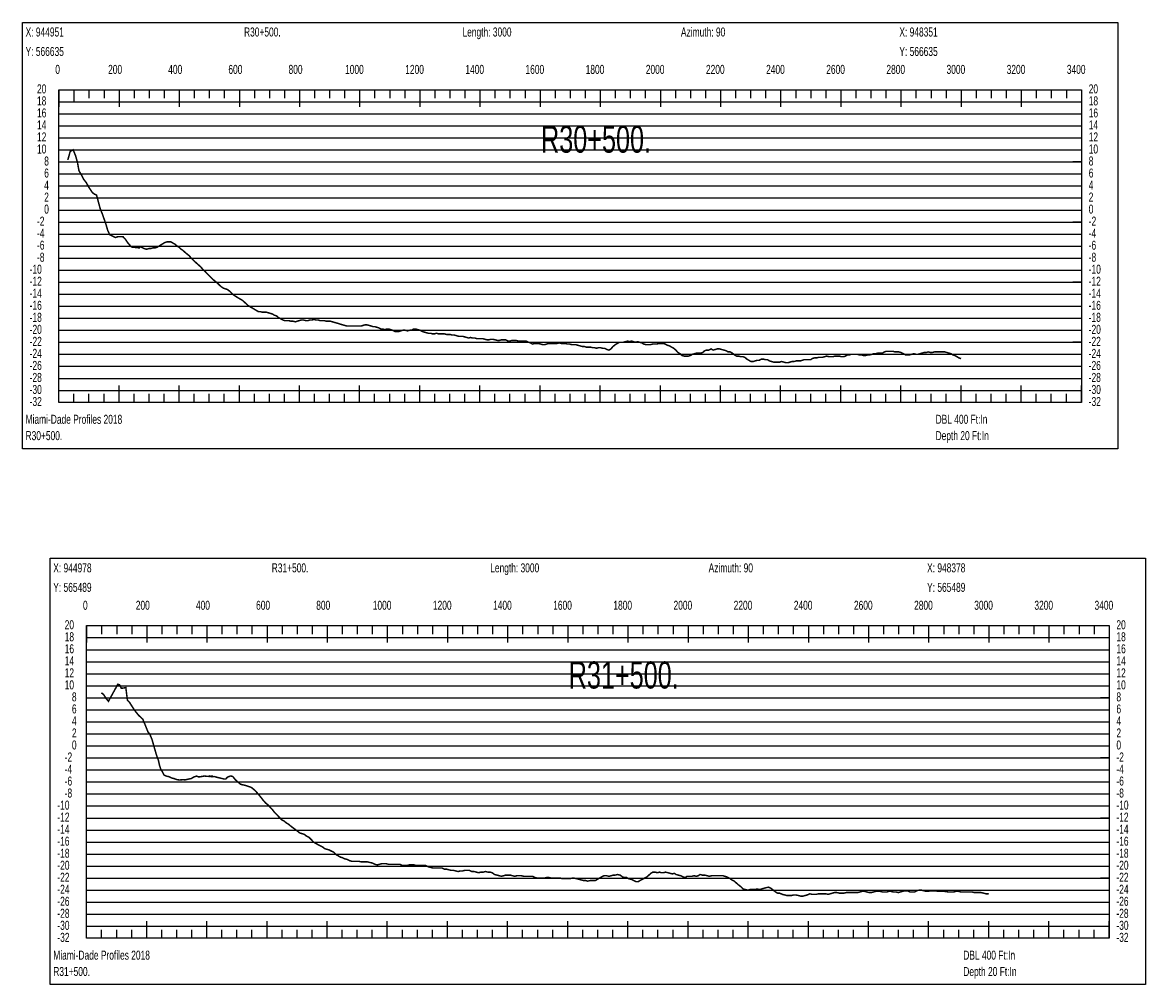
# Model space of a CAD drawing. Header units: inches. Extents: x 471865 to 538526, y 1054316 to 1102451.
# Tile 67 of 114: x 486997 to 490731, y 1099200 to 1102401. Entities that reach past the tile are written whole.
import ezdxf

# ---------------------------------------------------------------- set-up
doc = ezdxf.new("R2010")
doc.units = ezdxf.units.IN
doc.header["$MEASUREMENT"] = 0
for name, color, linetype in [('LABELS', 7, 'Continuous'), ('X_Gr1', 7, 'Continuous'), ('XSECTION', 7, 'Continuous')]:
    doc.layers.add(name, color=color, linetype=linetype)
doc.styles.get("Standard").update_dxf_attribs({"font": 'arial.ttf'})

msp = doc.modelspace()

# ---------------------------------------------------------------- linework, layer by layer
at = {"layer": 'X_Gr1', "color": 6, "linetype": 'Continuous', "lineweight": 18, "true_color": 0xff00ff, "transparency": 33554687, "const_width": 5}
for points in [[(487147.5, 1101943.5), (487147.5, 1101943.5), (487155.6, 1101972.2), (487165.3, 1101977.3), (487173, 1101958.7), (487179.6, 1101935.6), (487184.7, 1101907.3), (487191.3, 1101896.3), (487200.6, 1101878.8), (487209.8, 1101866.9), (487216.3, 1101854.4), (487228.8, 1101835.7), (487235, 1101830.3), (487243.1, 1101826.6), (487248.8, 1101805.3), (487255.5, 1101780.6), (487261.6, 1101765.9), (487273.3, 1101732.8), (487280.4, 1101709), (487286.7, 1101695.2), (487296.2, 1101690.4), (487305.4, 1101685.6), (487313.9, 1101688.1), (487321.4, 1101688.3), (487331.3, 1101688), (487339.1, 1101679.6), (487347.1, 1101667.8), (487353, 1101660.7), (487359.5, 1101653.9), (487366.2, 1101653.2), (487372.5, 1101652.4), (487378.8, 1101651.7), (487384.8, 1101650.9), (487385.4, 1101655), (487393.2, 1101653), (487400.5, 1101649), (487406.5, 1101647), (487411.8, 1101647), (487417.5, 1101649), (487423.7, 1101649), (487430.5, 1101651), (487437.5, 1101651), (487444.3, 1101653), (487450.8, 1101657), (487457.2, 1101661), (487463.8, 1101665), (487470.4, 1101669), (487477, 1101671), (487483.7, 1101671), (487490.4, 1101671), (487497.3, 1101667), (487504.3, 1101663), (487511.1, 1101657), (487517.6, 1101653), (487523.6, 1101647), (487529.9, 1101643), (487536.5, 1101637), (487543.6, 1101631), (487551.1, 1101625), (487557.9, 1101617), (487564.1, 1101611), (487570.3, 1101605), (487576.8, 1101599), (487583.7, 1101593), (487590.2, 1101587), (487596.9, 1101579), (487603.8, 1101573), (487610.9, 1101565), (487617.4, 1101559), (487623.2, 1101553), (487629.1, 1101547), (487636.2, 1101541), (487644, 1101535), (487651.9, 1101527), (487658.8, 1101521), (487664.8, 1101517), (487670.8, 1101515), (487677.7, 1101513), (487685.5, 1101507), (487693.4, 1101499), (487700.6, 1101493), (487707.1, 1101489), (487713.5, 1101485), (487720.4, 1101481), (487727.4, 1101477), (487734.3, 1101471), (487741, 1101465), (487747.4, 1101459), (487754.1, 1101455), (487760.9, 1101451), (487767.7, 1101447), (487774.4, 1101443), (487781.1, 1101439), (487787.8, 1101439), (487794.3, 1101437), (487800.8, 1101437), (487807.6, 1101437), (487814.6, 1101435), (487821.6, 1101433), (487828, 1101431), (487834.4, 1101427), (487841.2, 1101425), (487848.4, 1101419), (487855.8, 1101415), (487862.8, 1101411), (487869, 1101409), (487875.1, 1101409), (487881.9, 1101409), (487889.6, 1101407), (487897.3, 1101407), (487904.1, 1101405), (487910.4, 1101407), (487916.8, 1101409), (487923.9, 1101411), (487931.5, 1101411), (487938.9, 1101409), (487945.8, 1101409), (487952.1, 1101411), (487958.7, 1101411), (487965.7, 1101413), (487972.9, 1101411), (487979.9, 1101411), (487986.6, 1101409), (487993.5, 1101409), (488000.5, 1101409), (488007.5, 1101407), (488014.3, 1101407), (488020.8, 1101407), (488027.7, 1101405), (488034.7, 1101403), (488041.6, 1101401), (488048.3, 1101399), (488054.7, 1101397), (488061.5, 1101395), (488068.6, 1101393), (488075.8, 1101391), (488082.6, 1101391), (488088.8, 1101391), (488095.2, 1101391), (488102, 1101391), (488109.2, 1101391), (488116.5, 1101391), (488123, 1101391), (488129.2, 1101393), (488135.4, 1101395), (488142.2, 1101395), (488149.5, 1101393), (488156.3, 1101391), (488162.4, 1101389), (488168.3, 1101389), (488174.7, 1101387), (488181.7, 1101385), (488188.6, 1101381), (488195.2, 1101381), (488201.7, 1101379), (488208.4, 1101381), (488214.8, 1101381), (488221, 1101379), (488227.8, 1101377), (488235.2, 1101373), (488242.6, 1101373), (488249.2, 1101373), (488255.2, 1101375), (488261.8, 1101377), (488269.5, 1101377), (488277.5, 1101375), (488284.7, 1101377), (488291, 1101377), (488297.2, 1101381), (488304.2, 1101381), (488311.8, 1101379), (488319.1, 1101377), (488325.8, 1101373), (488332.4, 1101371), (488339.2, 1101369), (488346.2, 1101367), (488353.4, 1101367), (488360.3, 1101365), (488367, 1101365), (488373.5, 1101367), (488379.7, 1101365), (488386.1, 1101365), (488393, 1101365), (488400, 1101365), (488406.6, 1101363), (488412.6, 1101363), (488418.6, 1101363), (488425.4, 1101361), (488432.9, 1101361), (488440.2, 1101359), (488446.5, 1101357), (488452.6, 1101357), (488459.6, 1101357), (488467.2, 1101355), (488474.3, 1101353), (488480.3, 1101351), (488486.5, 1101353), (488493.7, 1101351), (488501.2, 1101351), (488507.9, 1101349), (488513.7, 1101349), (488519.9, 1101349), (488527.3, 1101349), (488535.1, 1101347), (488542, 1101345), (488547.7, 1101345), (488553.9, 1101347), (488561.4, 1101347), (488569.4, 1101345), (488576.4, 1101343), (488582.2, 1101343), (488588.4, 1101345), (488595.8, 1101345), (488603.7, 1101345), (488611.1, 1101341), (488617.4, 1101341), (488623.5, 1101343), (488630.4, 1101343), (488638.1, 1101343), (488645.6, 1101341), (488652.4, 1101341), (488658.4, 1101341), (488664.7, 1101341), (488671.9, 1101341), (488679.4, 1101337), (488686.4, 1101335), (488692.8, 1101331), (488699, 1101333), (488705.4, 1101333), (488712.6, 1101333), (488720.1, 1101331), (488726.9, 1101329), (488733, 1101329), (488739.4, 1101331), (488746.6, 1101333), (488753.9, 1101333), (488760.9, 1101333), (488767.5, 1101333), (488774.2, 1101333), (488781.3, 1101335), (488788.3, 1101333), (488795.1, 1101333), (488801.9, 1101333), (488809, 1101331), (488816.2, 1101331), (488823.2, 1101329), (488829.8, 1101329), (488836.5, 1101329), (488843.6, 1101327), (488851, 1101325), (488858, 1101323), (488864.8, 1101323), (488871.4, 1101321), (488878.5, 1101321), (488885.5, 1101321), (488892.4, 1101319), (488899.1, 1101319), (488905.8, 1101317), (488912.4, 1101319), (488919.1, 1101319), (488925.8, 1101317), (488933, 1101317), (488940.2, 1101313), (488947, 1101311), (488953.6, 1101315), (488960.5, 1101323), (488967.8, 1101329), (488975, 1101333), (488981.7, 1101337), (488988.1, 1101337), (488994.7, 1101337), (489001.8, 1101339), (489008.9, 1101341), (489015.5, 1101339), (489021.9, 1101341), (489028.4, 1101339), (489035.5, 1101337), (489042.6, 1101339), (489049.4, 1101337), (489056, 1101335), (489062.8, 1101331), (489070, 1101329), (489077.4, 1101329), (489084.9, 1101329), (489092, 1101331), (489098.7, 1101331), (489105.4, 1101331), (489112.5, 1101333), (489120, 1101333), (489127.4, 1101333), (489134.5, 1101331), (489141.2, 1101327), (489148.1, 1101325), (489155.2, 1101321), (489162.3, 1101317), (489169.4, 1101311), (489176.4, 1101303), (489183.1, 1101299), (489189.8, 1101293), (489196.6, 1101291), (489204, 1101291), (489211.2, 1101291), (489217.9, 1101293), (489224.4, 1101297), (489231.2, 1101299), (489238.5, 1101301), (489245.7, 1101301), (489252.3, 1101301), (489258.8, 1101303), (489265.4, 1101309), (489272.4, 1101311), (489279.4, 1101311), (489286.5, 1101315), (489293.5, 1101311), (489300.3, 1101313), (489307.3, 1101315), (489314.5, 1101315), (489321.9, 1101313), (489329.2, 1101311), (489336.3, 1101309), (489343.2, 1101305), (489350, 1101305), (489357.1, 1101301), (489364.3, 1101295), (489371.4, 1101291), (489378.4, 1101291), (489385.2, 1101289), (489392, 1101289), (489398.8, 1101287), (489405.5, 1101281), (489412.3, 1101277), (489419.2, 1101273), (489426.2, 1101273), (489432.9, 1101275), (489439.7, 1101277), (489446.7, 1101277), (489453.8, 1101281), (489460.7, 1101281), (489467.5, 1101279), (489474.2, 1101279), (489480.9, 1101275), (489487.6, 1101273), (489494.5, 1101271), (489501.4, 1101271), (489508, 1101271), (489514.5, 1101271), (489521.1, 1101273), (489528.3, 1101271), (489535.7, 1101269), (489542.7, 1101269), (489549, 1101271), (489555.2, 1101273), (489562.1, 1101273), (489569.7, 1101275), (489576.9, 1101275), (489583.4, 1101275), (489589.6, 1101277), (489596.1, 1101279), (489603.5, 1101279), (489610.8, 1101279), (489617.5, 1101279), (489623.5, 1101283), (489629.9, 1101285), (489637.2, 1101285), (489644.7, 1101287), (489651.7, 1101287), (489657.7, 1101287), (489663.8, 1101289), (489670.9, 1101291), (489678.7, 1101289), (489686.1, 1101289), (489692.4, 1101289), (489698.4, 1101291), (489705.1, 1101291), (489712.7, 1101291), (489720.2, 1101289), (489727, 1101289), (489733.3, 1101291), (489739.5, 1101295), (489746.3, 1101295), (489753.3, 1101297), (489759.9, 1101297), (489766.4, 1101297), (489772.9, 1101297), (489779.6, 1101295), (489786.6, 1101295), (489793.6, 1101293), (489800.7, 1101293), (489807.7, 1101295), (489814.6, 1101295), (489821.3, 1101297), (489827.7, 1101299), (489834.1, 1101299), (489841.3, 1101301), (489849, 1101301), (489856.4, 1101301), (489862.9, 1101305), (489869.1, 1101307), (489876, 1101307), (489883.6, 1101307), (489891.2, 1101307), (489898, 1101305), (489904.4, 1101305), (489911, 1101305), (489918.3, 1101303), (489926.2, 1101299), (489933.3, 1101295), (489939.8, 1101295), (489946.4, 1101295), (489953.3, 1101297), (489960.6, 1101299), (489967.8, 1101297), (489974.6, 1101297), (489981.4, 1101299), (489988.2, 1101301), (489995, 1101303), (490001.8, 1101303), (490008.7, 1101305), (490015.7, 1101303), (490022.6, 1101303), (490029.4, 1101305), (490036.2, 1101305), (490042.9, 1101305), (490049.7, 1101305), (490056.5, 1101305), (490063.6, 1101305), (490070.7, 1101303), (490077.6, 1101301), (490084.3, 1101299), (490090.6, 1101295), (490097.2, 1101293), (490104.1, 1101289), (490110.8, 1101285), (490117.1, 1101283), (490117.9, 1101282.8)], [(487259.2, 1100170.7), (487259.2, 1100170.7), (487266, 1100165.7), (487275.1, 1100151.9), (487282.7, 1100142.6), (487313.9, 1100199.4), (487319.7, 1100197.3), (487325.6, 1100186), (487333.7, 1100186.8), (487340.4, 1100188.4), (487345.6, 1100146.8), (487353.3, 1100138.2), (487359.8, 1100127.9), (487369.8, 1100112.3), (487383, 1100095.9), (487389, 1100090.4), (487396.9, 1100083.2), (487405.1, 1100063.1), (487413.9, 1100041), (487420.1, 1100033.6), (487427.7, 1100015), (487437, 1099982.2), (487442.4, 1099963.7), (487448.5, 1099947.3), (487452.3, 1099930.4), (487457, 1099915.2), (487461.4, 1099909.1), (487467.2, 1099897.7), (487474, 1099894.1), (487484.7, 1099891.6), (487493.2, 1099887.4), (487501.3, 1099885.4), (487510.2, 1099882.1), (487518.9, 1099880.8), (487528.6, 1099881.7), (487538.8, 1099881.5), (487550.1, 1099884.1), (487558.4, 1099885.7), (487566.2, 1099890.7), (487575.5, 1099893.7), (487583.2, 1099890.9), (487592.7, 1099892.4), (487601.2, 1099894), (487607.8, 1099893.3), (487614.1, 1099892.7), (487619.6, 1099894.3), (487620.4, 1099892.1), (487626.7, 1099894.3), (487626.8, 1099891.5), (487634.1, 1099892.3), (487641.8, 1099890.3), (487649.9, 1099888.3), (487658.1, 1099886.3), (487665.9, 1099884.3), (487672.9, 1099884.3), (487678.6, 1099890.3), (487683.8, 1099892.3), (487689.4, 1099894.3), (487696.1, 1099892.3), (487704.1, 1099882.3), (487713, 1099874.3), (487722.5, 1099866.3), (487731.7, 1099864.3), (487739.5, 1099862.3), (487745.8, 1099860.3), (487751.4, 1099858.3), (487757.6, 1099856.3), (487765.1, 1099850.3), (487773.5, 1099842.3), (487782.2, 1099832.3), (487790.3, 1099822.3), (487798, 1099812.3), (487805.4, 1099804.3), (487812.7, 1099798.3), (487820.2, 1099790.3), (487827.8, 1099782.3), (487835.5, 1099772.3), (487843.5, 1099764.3), (487851.3, 1099756.3), (487859.2, 1099748.3), (487866.6, 1099744.3), (487873.7, 1099738.3), (487880.6, 1099734.3), (487887.9, 1099728.3), (487895.7, 1099722.3), (487903.7, 1099716.3), (487911.6, 1099710.3), (487919.2, 1099704.3), (487926.2, 1099702.3), (487933.4, 1099700.3), (487941.1, 1099694.3), (487949.3, 1099690.3), (487957.3, 1099682.3), (487964.6, 1099674.3), (487971.4, 1099670.3), (487978.5, 1099666.3), (487986.2, 1099662.3), (487994.3, 1099658.3), (488001.9, 1099652.3), (488008.8, 1099650.3), (488015.9, 1099648.3), (488023.8, 1099644.3), (488032.2, 1099640.3), (488040, 1099632.3), (488047, 1099628.3), (488053.7, 1099624.3), (488060.9, 1099622.3), (488069.2, 1099618.3), (488077.5, 1099616.3), (488085.1, 1099612.3), (488091.8, 1099610.3), (488098.8, 1099610.3), (488106.7, 1099610.3), (488115.2, 1099610.3), (488123.4, 1099608.3), (488130.6, 1099608.3), (488137.4, 1099608.3), (488144.7, 1099608.3), (488152.6, 1099606.3), (488161, 1099604.3), (488169.1, 1099600.3), (488176.6, 1099598.3), (488183.8, 1099600.3), (488190.9, 1099602.3), (488198.4, 1099602.3), (488206.3, 1099602.3), (488214.3, 1099600.3), (488222.1, 1099600.3), (488229.4, 1099600.3), (488236.7, 1099600.3), (488244.4, 1099600.3), (488252.4, 1099600.3), (488260.5, 1099596.3), (488268, 1099596.3), (488275.2, 1099596.3), (488282.6, 1099598.3), (488290.6, 1099598.3), (488298.9, 1099598.3), (488306.8, 1099596.3), (488314.4, 1099596.3), (488321.8, 1099596.3), (488329.3, 1099596.3), (488337.3, 1099596.3), (488345.3, 1099592.3), (488353, 1099590.3), (488360.2, 1099588.3), (488367.3, 1099588.3), (488375, 1099588.3), (488383, 1099588.3), (488391.4, 1099588.3), (488399.6, 1099584.3), (488407, 1099584.3), (488414, 1099582.3), (488421.1, 1099580.3), (488429.1, 1099580.3), (488437.4, 1099578.3), (488445.5, 1099576.3), (488453.1, 1099578.3), (488460.4, 1099578.3), (488467.9, 1099580.3), (488475.5, 1099580.3), (488483.1, 1099580.3), (488490.8, 1099576.3), (488498.5, 1099576.3), (488506.3, 1099574.3), (488513.9, 1099572.3), (488521.4, 1099574.3), (488529, 1099574.3), (488536.5, 1099576.3), (488544, 1099574.3), (488551.3, 1099574.3), (488558.7, 1099572.3), (488566.7, 1099566.3), (488574.8, 1099564.3), (488582.6, 1099562.3), (488589.7, 1099560.3), (488596.3, 1099562.3), (488603.4, 1099564.3), (488611, 1099564.3), (488619, 1099564.3), (488626.7, 1099562.3), (488633.8, 1099560.3), (488640.9, 1099562.3), (488648.3, 1099562.3), (488656.2, 1099562.3), (488664.1, 1099560.3), (488671.5, 1099560.3), (488678.6, 1099560.3), (488685.7, 1099560.3), (488693.5, 1099560.3), (488701.7, 1099556.3), (488709.6, 1099554.3), (488717.3, 1099554.3), (488724.5, 1099554.3), (488731.8, 1099554.3), (488739.4, 1099556.3), (488747.3, 1099556.3), (488755.4, 1099554.3), (488763, 1099554.3), (488770.3, 1099554.3), (488777.4, 1099554.3), (488785.1, 1099554.3), (488793.5, 1099552.3), (488802, 1099552.3), (488810, 1099552.3), (488817.2, 1099552.3), (488824.1, 1099554.3), (488831.5, 1099554.3), (488839.3, 1099552.3), (488847.3, 1099550.3), (488855, 1099548.3), (488862.3, 1099546.3), (488869.4, 1099546.3), (488876.6, 1099544.3), (488884.6, 1099546.3), (488893.1, 1099546.3), (488901.2, 1099546.3), (488908.5, 1099550.3), (488915.1, 1099554.3), (488922.3, 1099558.3), (488930.6, 1099562.3), (488939.2, 1099562.3), (488947.3, 1099560.3), (488954.2, 1099562.3), (488960.7, 1099564.3), (488967.6, 1099564.3), (488975.5, 1099566.3), (488984.1, 1099564.3), (488992.3, 1099558.3), (488999.2, 1099556.3), (489005.7, 1099556.3), (489012.9, 1099552.3), (489021.2, 1099550.3), (489029.7, 1099546.3), (489037.3, 1099542.3), (489043.9, 1099542.3), (489050.4, 1099546.3), (489057.6, 1099550.3), (489065.2, 1099554.3), (489072.8, 1099558.3), (489079.8, 1099564.3), (489086.1, 1099570.3), (489092.8, 1099574.3), (489100.3, 1099574.3), (489108.1, 1099572.3), (489115.3, 1099574.3), (489121.6, 1099572.3), (489127.9, 1099572.3), (489135, 1099574.3), (489143, 1099572.3), (489150.9, 1099570.3), (489157.9, 1099568.3), (489164.1, 1099570.3), (489170.4, 1099566.3), (489177.8, 1099564.3), (489186.2, 1099562.3), (489193.8, 1099558.3), (489200.3, 1099556.3), (489206.3, 1099560.3), (489213.6, 1099560.3), (489222.1, 1099560.3), (489230.3, 1099562.3), (489237.3, 1099560.3), (489243.5, 1099562.3), (489250.1, 1099566.3), (489257.8, 1099564.3), (489265.9, 1099564.3), (489274, 1099562.3), (489281.3, 1099560.3), (489288.2, 1099562.3), (489295.3, 1099562.3), (489303.1, 1099562.3), (489311.3, 1099562.3), (489319.1, 1099562.3), (489326, 1099562.3), (489332.5, 1099560.3), (489339.4, 1099558.3), (489347.4, 1099554.3), (489355.8, 1099548.3), (489363.5, 1099544.3), (489370.4, 1099538.3), (489377.2, 1099532.3), (489385, 1099526.3), (489393.4, 1099518.3), (489401.4, 1099516.3), (489408.7, 1099514.3), (489415.5, 1099516.3), (489422.9, 1099516.3), (489431.3, 1099516.3), (489439.9, 1099518.3), (489447.9, 1099516.3), (489454.7, 1099518.3), (489461.4, 1099520.3), (489468.8, 1099522.3), (489477.2, 1099524.3), (489485.9, 1099520.3), (489493.8, 1099514.3), (489500.9, 1099508.3), (489507.7, 1099504.3), (489515, 1099504.3), (489523.3, 1099500.3), (489531.8, 1099498.3), (489539.7, 1099496.3), (489546.4, 1099496.3), (489553.1, 1099496.3), (489560.8, 1099498.3), (489569.2, 1099498.3), (489577.8, 1099496.3), (489585.2, 1099494.3), (489591.7, 1099494.3), (489598.4, 1099496.3), (489606.2, 1099498.3), (489614.7, 1099502.3), (489622.7, 1099500.3), (489629.9, 1099500.3), (489636.6, 1099500.3), (489643.7, 1099502.3), (489651.5, 1099502.3), (489659.8, 1099502.3), (489667.9, 1099502.3), (489675.6, 1099500.3), (489682.7, 1099502.3), (489689.7, 1099504.3), (489697.1, 1099506.3), (489705.2, 1099506.3), (489713.4, 1099504.3), (489721.1, 1099504.3), (489728.3, 1099504.3), (489735.3, 1099506.3), (489743, 1099506.3), (489751.1, 1099506.3), (489759.3, 1099506.3), (489767, 1099506.3), (489774.2, 1099506.3), (489781.3, 1099508.3), (489788.7, 1099510.3), (489796.5, 1099510.3), (489804.5, 1099508.3), (489812.5, 1099506.3), (489820, 1099506.3), (489826.9, 1099508.3), (489833.9, 1099510.3), (489841.2, 1099510.3), (489848.7, 1099510.3), (489856.4, 1099508.3), (489863.9, 1099508.3), (489871.1, 1099508.3), (489877.8, 1099510.3), (489884.8, 1099510.3), (489892.8, 1099508.3), (489901.4, 1099508.3), (489909.3, 1099506.3), (489916.2, 1099508.3), (489923, 1099510.3), (489930.7, 1099512.3), (489939.5, 1099512.3), (489948.3, 1099508.3), (489956.3, 1099508.3), (489963.4, 1099508.3), (489970.3, 1099512.3), (489977.9, 1099514.3), (489986.2, 1099514.3), (489994.4, 1099512.3), (490002, 1099510.3), (490009, 1099510.3), (490016.3, 1099512.3), (490024.5, 1099512.3), (490033, 1099512.3), (490040.7, 1099510.3), (490047.7, 1099510.3), (490054.8, 1099510.3), (490062.7, 1099510.3), (490075.4, 1099508.3), (490079.1, 1099508.3), (490086.2, 1099508.3), (490093.1, 1099508.3), (490100.7, 1099510.3), (490109, 1099510.3), (490117, 1099508.3), (490124.2, 1099508.3), (490131, 1099508.3), (490138.5, 1099508.3), (490150.7, 1099508.3), (490154.7, 1099508.3), (490162.1, 1099506.3), (490169.2, 1099506.3), (490176.5, 1099506.3), (490184.5, 1099506.3), (490192.9, 1099504.3), (490200.6, 1099502.3), (490207.6, 1099502.3), (490210, 1099501.6)]]:
    msp.add_lwpolyline(points, dxfattribs=at)
at = {"layer": 'XSECTION', "color": 18, "linetype": 'Continuous', "true_color": 0x000000}
for points in [[(486996.7, 1102401), (490639.1, 1102401), (490639.1, 1100983), (486996.7, 1100983), (486996.7, 1102401)], [(487117.9, 1102177), (490517.9, 1102177), (490517.9, 1101137), (487117.9, 1101137), (487117.9, 1102177)], [(487117.9, 1102177), (487117.9, 1102120.6)], [(487117.9, 1102177), (487117.9, 1102120.6)], [(487117.9, 1102177), (487117.9, 1102149)], [(487117.9, 1102177), (487117.9, 1102149)], [(487167.9, 1102177), (487167.9, 1102137)], [(487217.9, 1102177), (487217.9, 1102149)], [(487267.9, 1102177), (487267.9, 1102149)], [(487317.9, 1102177), (487317.9, 1102120.6)], [(487317.9, 1102177), (487317.9, 1102149)], [(487367.9, 1102177), (487367.9, 1102149)], [(487417.9, 1102177), (487417.9, 1102149)], [(487467.9, 1102177), (487467.9, 1102149)], [(487517.9, 1102177), (487517.9, 1102120.6)], [(487517.9, 1102177), (487517.9, 1102149)], [(487567.9, 1102177), (487567.9, 1102149)], [(487617.9, 1102177), (487617.9, 1102149)], [(487667.9, 1102177), (487667.9, 1102149)], [(487717.9, 1102177), (487717.9, 1102120.6)], [(487717.9, 1102177), (487717.9, 1102149)], [(487767.9, 1102177), (487767.9, 1102149)], [(487817.9, 1102177), (487817.9, 1102149)], [(487867.9, 1102177), (487867.9, 1102149)], [(487917.9, 1102177), (487917.9, 1102120.6)], [(487917.9, 1102177), (487917.9, 1102149)], [(487967.9, 1102177), (487967.9, 1102149)], [(488017.9, 1102177), (488017.9, 1102149)], [(488067.9, 1102177), (488067.9, 1102149)], [(488117.9, 1102177), (488117.9, 1102120.6)], [(488117.9, 1102177), (488117.9, 1102149)], [(488167.9, 1102177), (488167.9, 1102149)], [(488217.9, 1102177), (488217.9, 1102149)], [(488267.9, 1102177), (488267.9, 1102149)], [(488317.9, 1102177), (488317.9, 1102120.6)], [(488317.9, 1102177), (488317.9, 1102149)], [(488367.9, 1102177), (488367.9, 1102149)], [(488417.9, 1102177), (488417.9, 1102149)], [(488467.9, 1102177), (488467.9, 1102149)], [(488517.9, 1102177), (488517.9, 1102120.6)], [(488517.9, 1102177), (488517.9, 1102149)], [(488567.9, 1102177), (488567.9, 1102149)], [(488617.9, 1102177), (488617.9, 1102149)], [(488667.9, 1102177), (488667.9, 1102149)], [(488717.9, 1102177), (488717.9, 1102120.6)], [(488717.9, 1102177), (488717.9, 1102149)], [(488767.9, 1102177), (488767.9, 1102149)], [(488817.9, 1102177), (488817.9, 1102149)], [(488867.9, 1102177), (488867.9, 1102149)], [(488917.9, 1102177), (488917.9, 1102120.6)], [(488917.9, 1102177), (488917.9, 1102149)], [(488967.9, 1102177), (488967.9, 1102149)], [(489017.9, 1102177), (489017.9, 1102149)], [(489067.9, 1102177), (489067.9, 1102149)], [(489117.9, 1102177), (489117.9, 1102120.6)], [(489117.9, 1102177), (489117.9, 1102149)], [(489167.9, 1102177), (489167.9, 1102149)], [(489217.9, 1102177), (489217.9, 1102149)], [(489267.9, 1102177), (489267.9, 1102149)], [(489317.9, 1102177), (489317.9, 1102120.6)], [(489317.9, 1102177), (489317.9, 1102149)], [(489367.9, 1102177), (489367.9, 1102149)], [(489417.9, 1102177), (489417.9, 1102149)], [(489467.9, 1102177), (489467.9, 1102149)], [(489517.9, 1102177), (489517.9, 1102120.6)], [(489517.9, 1102177), (489517.9, 1102149)], [(489567.9, 1102177), (489567.9, 1102149)], [(489617.9, 1102177), (489617.9, 1102149)], [(489667.9, 1102177), (489667.9, 1102149)], [(489717.9, 1102177), (489717.9, 1102120.6)], [(489717.9, 1102177), (489717.9, 1102149)], [(489767.9, 1102177), (489767.9, 1102149)], [(489817.9, 1102177), (489817.9, 1102149)], [(489867.9, 1102177), (489867.9, 1102149)], [(489917.9, 1102177), (489917.9, 1102120.6)], [(489917.9, 1102177), (489917.9, 1102149)], [(489967.9, 1102177), (489967.9, 1102149)], [(490017.9, 1102177), (490017.9, 1102149)], [(490067.9, 1102177), (490067.9, 1102149)], [(490117.9, 1102177), (490117.9, 1102120.6)], [(490117.9, 1102177), (490117.9, 1102149)], [(490167.9, 1102177), (490167.9, 1102149)], [(490217.9, 1102177), (490217.9, 1102149)], [(490267.9, 1102177), (490267.9, 1102149)], [(490317.9, 1102177), (490317.9, 1102120.6)], [(490317.9, 1102177), (490317.9, 1102149)], [(490367.9, 1102177), (490367.9, 1102149)], [(490417.9, 1102177), (490417.9, 1102149)], [(490467.9, 1102177), (490467.9, 1102149)], [(490517.9, 1102177), (490517.9, 1102120.6)], [(490517.9, 1102177), (490517.9, 1102149)], [(487117.9, 1101937), (487145.9, 1101937)], [(490517.9, 1101937), (490489.9, 1101937)], [(487117.9, 1101737), (487145.9, 1101737)], [(490517.9, 1101737), (490489.9, 1101737)], [(487117.9, 1101537), (487145.9, 1101537)], [(490517.9, 1101537), (490489.9, 1101537)], [(487117.9, 1101337), (487145.9, 1101337)], [(490517.9, 1101337), (490489.9, 1101337)], [(487117.9, 1101137), (487117.9, 1101193.4)], [(487117.9, 1101137), (487117.9, 1101193.4)], [(487317.9, 1101137), (487317.9, 1101193.4)], [(487517.9, 1101137), (487517.9, 1101193.4)], [(487717.9, 1101137), (487717.9, 1101193.4)], [(487917.9, 1101137), (487917.9, 1101193.4)], [(488117.9, 1101137), (488117.9, 1101193.4)], [(488317.9, 1101137), (488317.9, 1101193.4)], [(488517.9, 1101137), (488517.9, 1101193.4)], [(488717.9, 1101137), (488717.9, 1101193.4)], [(488917.9, 1101137), (488917.9, 1101193.4)], [(489117.9, 1101137), (489117.9, 1101193.4)], [(489317.9, 1101137), (489317.9, 1101193.4)], [(489517.9, 1101137), (489517.9, 1101193.4)], [(489717.9, 1101137), (489717.9, 1101193.4)], [(489917.9, 1101137), (489917.9, 1101193.4)], [(490117.9, 1101137), (490117.9, 1101193.4)], [(490317.9, 1101137), (490317.9, 1101193.4)], [(490517.9, 1101137), (490517.9, 1101193.4)], [(487117.9, 1101137), (487117.9, 1101165)], [(487117.9, 1101137), (487117.9, 1101165)], [(487167.9, 1101137), (487167.9, 1101165)], [(487217.9, 1101137), (487217.9, 1101165)], [(487267.9, 1101137), (487267.9, 1101165)], [(487317.9, 1101137), (487317.9, 1101165)], [(487367.9, 1101137), (487367.9, 1101165)], [(487417.9, 1101137), (487417.9, 1101165)], [(487467.9, 1101137), (487467.9, 1101165)], [(487517.9, 1101137), (487517.9, 1101165)], [(487567.9, 1101137), (487567.9, 1101165)], [(487617.9, 1101137), (487617.9, 1101165)], [(487667.9, 1101137), (487667.9, 1101165)], [(487717.9, 1101137), (487717.9, 1101165)], [(487767.9, 1101137), (487767.9, 1101165)], [(487817.9, 1101137), (487817.9, 1101165)], [(487867.9, 1101137), (487867.9, 1101165)], [(487917.9, 1101137), (487917.9, 1101165)], [(487967.9, 1101137), (487967.9, 1101165)], [(488017.9, 1101137), (488017.9, 1101165)], [(488067.9, 1101137), (488067.9, 1101165)], [(488117.9, 1101137), (488117.9, 1101165)], [(488167.9, 1101137), (488167.9, 1101165)], [(488217.9, 1101137), (488217.9, 1101165)], [(488267.9, 1101137), (488267.9, 1101165)], [(488317.9, 1101137), (488317.9, 1101165)], [(488367.9, 1101137), (488367.9, 1101165)], [(488417.9, 1101137), (488417.9, 1101165)], [(488467.9, 1101137), (488467.9, 1101165)], [(488517.9, 1101137), (488517.9, 1101165)], [(488567.9, 1101137), (488567.9, 1101165)], [(488617.9, 1101137), (488617.9, 1101165)], [(488667.9, 1101137), (488667.9, 1101165)], [(488717.9, 1101137), (488717.9, 1101165)], [(488767.9, 1101137), (488767.9, 1101165)], [(488817.9, 1101137), (488817.9, 1101165)], [(488867.9, 1101137), (488867.9, 1101165)], [(488917.9, 1101137), (488917.9, 1101165)], [(488967.9, 1101137), (488967.9, 1101165)], [(489017.9, 1101137), (489017.9, 1101165)], [(489067.9, 1101137), (489067.9, 1101165)], [(489117.9, 1101137), (489117.9, 1101165)], [(489167.9, 1101137), (489167.9, 1101165)], [(489217.9, 1101137), (489217.9, 1101165)], [(489267.9, 1101137), (489267.9, 1101165)], [(489317.9, 1101137), (489317.9, 1101165)], [(489367.9, 1101137), (489367.9, 1101165)], [(489417.9, 1101137), (489417.9, 1101165)], [(489467.9, 1101137), (489467.9, 1101165)], [(489517.9, 1101137), (489517.9, 1101165)], [(489567.9, 1101137), (489567.9, 1101165)], [(489617.9, 1101137), (489617.9, 1101165)], [(489667.9, 1101137), (489667.9, 1101165)], [(489717.9, 1101137), (489717.9, 1101165)], [(489767.9, 1101137), (489767.9, 1101165)], [(489817.9, 1101137), (489817.9, 1101165)], [(489867.9, 1101137), (489867.9, 1101165)], [(489917.9, 1101137), (489917.9, 1101165)], [(489967.9, 1101137), (489967.9, 1101165)], [(490017.9, 1101137), (490017.9, 1101165)], [(490067.9, 1101137), (490067.9, 1101165)], [(490117.9, 1101137), (490117.9, 1101165)], [(490167.9, 1101137), (490167.9, 1101165)], [(490217.9, 1101137), (490217.9, 1101165)], [(490267.9, 1101137), (490267.9, 1101165)], [(490317.9, 1101137), (490317.9, 1101165)], [(490367.9, 1101137), (490367.9, 1101165)], [(490417.9, 1101137), (490417.9, 1101165)], [(490467.9, 1101137), (490467.9, 1101165)], [(490517.9, 1101137), (490517.9, 1101165)], [(487088.8, 1100618.3), (490731.2, 1100618.3), (490731.2, 1099200.3), (487088.8, 1099200.3), (487088.8, 1100618.3)], [(487210, 1100394.3), (490610, 1100394.3), (490610, 1099354.3), (487210, 1099354.3), (487210, 1100394.3)], [(487210, 1100394.3), (487210, 1100337.9)], [(487210, 1100394.3), (487210, 1100337.9)], [(487210, 1100394.3), (487210, 1100366.3)], [(487210, 1100394.3), (487210, 1100366.3)], [(487260, 1100394.3), (487260, 1100366.3)], [(487260, 1100394.3), (487260, 1100366.3)], [(487310, 1100394.3), (487310, 1100366.3)], [(487360, 1100394.3), (487360, 1100366.3)], [(487360, 1100394.3), (487360, 1100366.3)], [(487410, 1100394.3), (487410, 1100337.9)], [(487410, 1100394.3), (487410, 1100366.3)], [(487410, 1100394.3), (487410, 1100337.9)], [(487410, 1100394.3), (487410, 1100366.3)], [(487460, 1100394.3), (487460, 1100366.3)], [(487510, 1100394.3), (487510, 1100366.3)], [(487560, 1100394.3), (487560, 1100366.3)], [(487610, 1100394.3), (487610, 1100337.9)], [(487610, 1100394.3), (487610, 1100366.3)], [(487660, 1100394.3), (487660, 1100366.3)], [(487710, 1100394.3), (487710, 1100366.3)], [(487760, 1100394.3), (487760, 1100366.3)], [(487810, 1100394.3), (487810, 1100337.9)], [(487810, 1100394.3), (487810, 1100366.3)], [(487860, 1100394.3), (487860, 1100366.3)], [(487910, 1100394.3), (487910, 1100366.3)], [(487960, 1100394.3), (487960, 1100366.3)], [(488010, 1100394.3), (488010, 1100337.9)], [(488010, 1100394.3), (488010, 1100366.3)], [(488060, 1100394.3), (488060, 1100366.3)], [(488110, 1100394.3), (488110, 1100366.3)], [(488160, 1100394.3), (488160, 1100366.3)], [(488210, 1100394.3), (488210, 1100337.9)], [(488210, 1100394.3), (488210, 1100366.3)], [(488260, 1100394.3), (488260, 1100366.3)], [(488310, 1100394.3), (488310, 1100366.3)], [(488360, 1100394.3), (488360, 1100366.3)], [(488410, 1100394.3), (488410, 1100337.9)], [(488410, 1100394.3), (488410, 1100366.3)], [(488460, 1100394.3), (488460, 1100366.3)], [(488510, 1100394.3), (488510, 1100366.3)], [(488560, 1100394.3), (488560, 1100366.3)], [(488610, 1100394.3), (488610, 1100337.9)], [(488610, 1100394.3), (488610, 1100366.3)], [(488660, 1100394.3), (488660, 1100366.3)], [(488710, 1100394.3), (488710, 1100366.3)], [(488760, 1100394.3), (488760, 1100366.3)], [(488810, 1100394.3), (488810, 1100337.9)], [(488810, 1100394.3), (488810, 1100366.3)], [(488860, 1100394.3), (488860, 1100366.3)], [(488910, 1100394.3), (488910, 1100366.3)], [(488960, 1100394.3), (488960, 1100366.3)], [(489010, 1100394.3), (489010, 1100337.9)], [(489010, 1100394.3), (489010, 1100366.3)], [(489060, 1100394.3), (489060, 1100366.3)], [(489110, 1100394.3), (489110, 1100366.3)], [(489160, 1100394.3), (489160, 1100366.3)], [(489210, 1100394.3), (489210, 1100337.9)], [(489210, 1100394.3), (489210, 1100366.3)], [(489260, 1100394.3), (489260, 1100366.3)], [(489310, 1100394.3), (489310, 1100366.3)], [(489360, 1100394.3), (489360, 1100366.3)], [(489410, 1100394.3), (489410, 1100337.9)], [(489410, 1100394.3), (489410, 1100366.3)], [(489460, 1100394.3), (489460, 1100366.3)], [(489510, 1100394.3), (489510, 1100366.3)], [(489560, 1100394.3), (489560, 1100366.3)], [(489610, 1100394.3), (489610, 1100337.9)], [(489610, 1100394.3), (489610, 1100366.3)], [(489660, 1100394.3), (489660, 1100366.3)], [(489710, 1100394.3), (489710, 1100366.3)], [(489760, 1100394.3), (489760, 1100366.3)], [(489810, 1100394.3), (489810, 1100337.9)], [(489810, 1100394.3), (489810, 1100366.3)], [(489860, 1100394.3), (489860, 1100366.3)], [(489910, 1100394.3), (489910, 1100366.3)], [(489960, 1100394.3), (489960, 1100366.3)], [(490010, 1100394.3), (490010, 1100337.9)], [(490010, 1100394.3), (490010, 1100366.3)], [(490060, 1100394.3), (490060, 1100366.3)], [(490110, 1100394.3), (490110, 1100366.3)], [(490160, 1100394.3), (490160, 1100366.3)], [(490210, 1100394.3), (490210, 1100337.9)], [(490210, 1100394.3), (490210, 1100366.3)], [(490260, 1100394.3), (490260, 1100366.3)], [(490310, 1100394.3), (490310, 1100366.3)], [(490360, 1100394.3), (490360, 1100366.3)], [(490410, 1100394.3), (490410, 1100337.9)], [(490410, 1100394.3), (490410, 1100366.3)], [(490460, 1100394.3), (490460, 1100366.3)], [(490510, 1100394.3), (490510, 1100366.3)], [(490560, 1100394.3), (490560, 1100366.3)], [(490610, 1100394.3), (490610, 1100337.9)], [(490610, 1100394.3), (490610, 1100366.3)], [(487210, 1100154.3), (487238, 1100154.3)], [(490610, 1100154.3), (490582, 1100154.3)], [(487210, 1099954.3), (487238, 1099954.3)], [(490610, 1099954.3), (490582, 1099954.3)], [(487210, 1099754.3), (487238, 1099754.3)], [(490610, 1099754.3), (490582, 1099754.3)], [(487210, 1099554.3), (487238, 1099554.3)], [(490610, 1099554.3), (490582, 1099554.3)], [(487210, 1099354.3), (487210, 1099410.7)], [(487210, 1099354.3), (487210, 1099410.7)], [(487410, 1099354.3), (487410, 1099410.7)], [(487610, 1099354.3), (487610, 1099410.7)], [(487810, 1099354.3), (487810, 1099410.7)], [(488010, 1099354.3), (488010, 1099410.7)], [(488210, 1099354.3), (488210, 1099410.7)], [(488410, 1099354.3), (488410, 1099410.7)], [(488610, 1099354.3), (488610, 1099410.7)], [(488810, 1099354.3), (488810, 1099410.7)], [(489010, 1099354.3), (489010, 1099410.7)], [(489210, 1099354.3), (489210, 1099410.7)], [(489410, 1099354.3), (489410, 1099410.7)], [(489610, 1099354.3), (489610, 1099410.7)], [(489810, 1099354.3), (489810, 1099410.7)], [(490010, 1099354.3), (490010, 1099410.7)], [(490210, 1099354.3), (490210, 1099410.7)], [(490410, 1099354.3), (490410, 1099410.7)], [(490610, 1099354.3), (490610, 1099410.7)], [(487210, 1099354.3), (487210, 1099382.3)], [(487210, 1099354.3), (487210, 1099382.3)], [(487260, 1099354.3), (487260, 1099382.3)], [(487310, 1099354.3), (487310, 1099382.3)], [(487360, 1099354.3), (487360, 1099382.3)], [(487410, 1099354.3), (487410, 1099382.3)], [(487460, 1099354.3), (487460, 1099382.3)], [(487510, 1099354.3), (487510, 1099382.3)], [(487560, 1099354.3), (487560, 1099382.3)], [(487610, 1099354.3), (487610, 1099382.3)], [(487660, 1099354.3), (487660, 1099382.3)], [(487710, 1099354.3), (487710, 1099382.3)], [(487760, 1099354.3), (487760, 1099382.3)], [(487810, 1099354.3), (487810, 1099382.3)], [(487860, 1099354.3), (487860, 1099382.3)], [(487910, 1099354.3), (487910, 1099382.3)], [(487960, 1099354.3), (487960, 1099382.3)], [(488010, 1099354.3), (488010, 1099382.3)], [(488060, 1099354.3), (488060, 1099382.3)], [(488110, 1099354.3), (488110, 1099382.3)], [(488160, 1099354.3), (488160, 1099382.3)], [(488210, 1099354.3), (488210, 1099382.3)], [(488260, 1099354.3), (488260, 1099382.3)], [(488310, 1099354.3), (488310, 1099382.3)], [(488360, 1099354.3), (488360, 1099382.3)], [(488410, 1099354.3), (488410, 1099382.3)], [(488460, 1099354.3), (488460, 1099382.3)], [(488510, 1099354.3), (488510, 1099382.3)], [(488560, 1099354.3), (488560, 1099382.3)], [(488610, 1099354.3), (488610, 1099382.3)], [(488660, 1099354.3), (488660, 1099382.3)], [(488710, 1099354.3), (488710, 1099382.3)], [(488760, 1099354.3), (488760, 1099382.3)], [(488810, 1099354.3), (488810, 1099382.3)], [(488860, 1099354.3), (488860, 1099382.3)], [(488910, 1099354.3), (488910, 1099382.3)], [(488960, 1099354.3), (488960, 1099382.3)], [(489010, 1099354.3), (489010, 1099382.3)], [(489060, 1099354.3), (489060, 1099382.3)], [(489110, 1099354.3), (489110, 1099382.3)], [(489160, 1099354.3), (489160, 1099382.3)], [(489210, 1099354.3), (489210, 1099382.3)], [(489260, 1099354.3), (489260, 1099382.3)], [(489310, 1099354.3), (489310, 1099382.3)], [(489360, 1099354.3), (489360, 1099382.3)], [(489410, 1099354.3), (489410, 1099382.3)], [(489460, 1099354.3), (489460, 1099382.3)], [(489510, 1099354.3), (489510, 1099382.3)], [(489560, 1099354.3), (489560, 1099382.3)], [(489610, 1099354.3), (489610, 1099382.3)], [(489660, 1099354.3), (489660, 1099382.3)], [(489710, 1099354.3), (489710, 1099382.3)], [(489760, 1099354.3), (489760, 1099382.3)], [(489810, 1099354.3), (489810, 1099382.3)], [(489860, 1099354.3), (489860, 1099382.3)], [(489910, 1099354.3), (489910, 1099382.3)], [(489960, 1099354.3), (489960, 1099382.3)], [(490010, 1099354.3), (490010, 1099382.3)], [(490060, 1099354.3), (490060, 1099382.3)], [(490110, 1099354.3), (490110, 1099382.3)], [(490160, 1099354.3), (490160, 1099382.3)], [(490210, 1099354.3), (490210, 1099382.3)], [(490260, 1099354.3), (490260, 1099382.3)], [(490310, 1099354.3), (490310, 1099382.3)], [(490360, 1099354.3), (490360, 1099382.3)], [(490410, 1099354.3), (490410, 1099382.3)], [(490460, 1099354.3), (490460, 1099382.3)], [(490510, 1099354.3), (490510, 1099382.3)], [(490560, 1099354.3), (490560, 1099382.3)], [(490610, 1099354.3), (490610, 1099382.3)]]:
    msp.add_lwpolyline(points, dxfattribs=at)
at = {"layer": 'XSECTION', "color": 18, "true_color": 0x000000}
for points in [[(487117.9, 1102137), (490517.9, 1102137)], [(487117.9, 1102097), (490517.9, 1102097)], [(487117.9, 1102057), (490517.9, 1102057)], [(487117.9, 1102017), (490517.9, 1102017)], [(487117.9, 1101977), (490517.9, 1101977)], [(487117.9, 1101937), (490517.9, 1101937)], [(487117.9, 1101897), (490517.9, 1101897)], [(487117.9, 1101857), (490517.9, 1101857)], [(487117.9, 1101817), (490517.9, 1101817)], [(487117.9, 1101777), (490517.9, 1101777)], [(487117.9, 1101737), (490517.9, 1101737)], [(487117.9, 1101697), (490517.9, 1101697)], [(487117.9, 1101657), (490517.9, 1101657)], [(487117.9, 1101617), (490517.9, 1101617)], [(487117.9, 1101577), (490517.9, 1101577)], [(487117.9, 1101537), (490517.9, 1101537)], [(487117.9, 1101497), (490517.9, 1101497)], [(487117.9, 1101457), (490517.9, 1101457)], [(487117.9, 1101417), (490517.9, 1101417)], [(487117.9, 1101377), (490517.9, 1101377)], [(487117.9, 1101337), (490517.9, 1101337)], [(487117.9, 1101297), (490517.9, 1101297)], [(487117.9, 1101257), (490517.9, 1101257)], [(487117.9, 1101217), (490517.9, 1101217)], [(487117.9, 1101177), (490517.9, 1101177)], [(487210, 1100354.3), (490610, 1100354.3)], [(487210, 1100314.3), (490610, 1100314.3)], [(487210, 1100274.3), (490610, 1100274.3)], [(487210, 1100234.3), (490610, 1100234.3)], [(487210, 1100194.3), (490610, 1100194.3)], [(487210, 1100154.3), (490610, 1100154.3)], [(487210, 1100114.3), (490610, 1100114.3)], [(487210, 1100074.3), (490610, 1100074.3)], [(487210, 1100034.3), (490610, 1100034.3)], [(487210, 1099994.3), (490610, 1099994.3)], [(487210, 1099954.3), (490610, 1099954.3)], [(487210, 1099914.3), (490610, 1099914.3)], [(487210, 1099874.3), (490610, 1099874.3)], [(487210, 1099834.3), (490610, 1099834.3)], [(487210, 1099794.3), (490610, 1099794.3)], [(487210, 1099754.3), (490610, 1099754.3)], [(487210, 1099714.3), (490610, 1099714.3)], [(487210, 1099674.3), (490610, 1099674.3)], [(487210, 1099634.3), (490610, 1099634.3)], [(487210, 1099594.3), (490610, 1099594.3)], [(487210, 1099554.3), (490610, 1099554.3)], [(487210, 1099514.3), (490610, 1099514.3)], [(487210, 1099474.3), (490610, 1099474.3)], [(487210, 1099434.3), (490610, 1099434.3)], [(487210, 1099394.3), (490610, 1099394.3)]]:
    msp.add_lwpolyline(points, dxfattribs=at)

# ---------------------------------------------------------------- texts
at = {"layer": 'LABELS', "color": 18, "true_color": 0x000000, "width": 0.666667}
for s, height, p in [('X: 944951', 30, (487007.1, 1102354.2)), ('R30+500.', 30, (487733.5, 1102354.2)), ('Length: 3000', 30, (488459.9, 1102354.2)), ('Azimuth: 90', 30, (489186.3, 1102354.2)), ('X: 948351', 30, (489912.7, 1102354.2)), ('Y: 566635', 30, (487007.1, 1102289.4)), ('Y: 566635', 30, (489912.7, 1102289.4)), ('0', 30, (487105.9, 1102229.8)), ('0', 30, (487105.9, 1102229.8)), ('200', 30, (487281.5, 1102229.8)), ('400', 30, (487481.5, 1102229.8)), ('600', 30, (487681.5, 1102229.8)), ('800', 30, (487881.5, 1102229.8)), ('1000', 30, (488069.5, 1102229.8)), ('1200', 30, (488269.5, 1102229.8)), ('1400', 30, (488469.5, 1102229.8)), ('1600', 30, (488669.5, 1102229.8)), ('1800', 30, (488869.5, 1102229.8)), ('2000', 30, (489069.5, 1102229.8)), ('2200', 30, (489269.5, 1102229.8)), ('2400', 30, (489469.5, 1102229.8)), ('2600', 30, (489669.5, 1102229.8)), ('2800', 30, (489869.5, 1102229.8)), ('3000', 30, (490069.5, 1102229.8)), ('3200', 30, (490269.5, 1102229.8)), ('3400', 30, (490469.5, 1102229.8)), ('20', 30, (487045.1, 1102165)), ('20', 30, (490542.3, 1102165)), ('18', 30, (487045.1, 1102125)), ('18', 30, (490542.3, 1102125)), ('16', 30, (487045.1, 1102085)), ('16', 30, (490542.3, 1102085)), ('14', 30, (487045.1, 1102045)), ('R30+500.', 90, (488721.1, 1101967.8)), ('14', 30, (490542.3, 1102045)), ('12', 30, (487045.1, 1102005)), ('12', 30, (490542.3, 1102005)), ('10', 30, (487045.1, 1101965)), ('10', 30, (490542.3, 1101965)), ('8', 30, (487069.1, 1101925)), ('8', 30, (490542.3, 1101925)), ('6', 30, (487069.1, 1101885)), ('6', 30, (490542.3, 1101885)), ('4', 30, (487069.1, 1101845)), ('4', 30, (490542.3, 1101845)), ('2', 30, (487069.1, 1101805)), ('2', 30, (490542.3, 1101805)), ('0', 30, (487069.1, 1101765)), ('0', 30, (490542.3, 1101765)), ('-2', 30, (487045.1, 1101725)), ('-2', 30, (490542.3, 1101725)), ('-4', 30, (487045.1, 1101685)), ('-4', 30, (490542.3, 1101685)), ('-6', 30, (487045.1, 1101645)), ('-6', 30, (490542.3, 1101645)), ('-8', 30, (487045.1, 1101605)), ('-8', 30, (490542.3, 1101605)), ('-10', 30, (487020.7, 1101565)), ('-10', 30, (490542.3, 1101565)), ('-12', 30, (487020.7, 1101525)), ('-12', 30, (490542.3, 1101525)), ('-14', 30, (487020.7, 1101485)), ('-14', 30, (490542.3, 1101485)), ('-16', 30, (487020.7, 1101445)), ('-16', 30, (490542.3, 1101445)), ('-18', 30, (487020.7, 1101405)), ('-18', 30, (490542.3, 1101405)), ('-20', 30, (487020.7, 1101365)), ('-20', 30, (490542.3, 1101365)), ('-22', 30, (487020.7, 1101325)), ('-22', 30, (490542.3, 1101325)), ('-24', 30, (487020.7, 1101285)), ('-24', 30, (490542.3, 1101285)), ('-26', 30, (487020.7, 1101245)), ('-26', 30, (490542.3, 1101245)), ('-28', 30, (487020.7, 1101205)), ('-28', 30, (490542.3, 1101205)), ('-30', 30, (487020.7, 1101165)), ('-30', 30, (490542.3, 1101165)), ('-32', 30, (487020.7, 1101125)), ('-32', 30, (490542.3, 1101125)), ('Miami-Dade Profiles 2018', 30, (487007.1, 1101065.8)), ('DBL 400 Ft:In', 30, (490033.1, 1101065.8)), ('R30+500.', 30, (487007.1, 1101011.4)), ('Depth 20 Ft:In', 30, (490033.1, 1101011.4)), ('X: 944978', 30, (487099.2, 1100571.5)), ('R31+500.', 30, (487825.6, 1100571.5)), ('Length: 3000', 30, (488552, 1100571.5)), ('Azimuth: 90', 30, (489278.4, 1100571.5)), ('X: 948378', 30, (490004.8, 1100571.5)), ('Y: 565489', 30, (487099.2, 1100506.7)), ('Y: 565489', 30, (490004.8, 1100506.7)), ('0', 30, (487198, 1100447.1)), ('0', 30, (487198, 1100447.1)), ('200', 30, (487373.6, 1100447.1)), ('400', 30, (487573.6, 1100447.1)), ('600', 30, (487773.6, 1100447.1)), ('800', 30, (487973.6, 1100447.1)), ('1000', 30, (488161.6, 1100447.1)), ('1200', 30, (488361.6, 1100447.1)), ('1400', 30, (488561.6, 1100447.1)), ('1600', 30, (488761.6, 1100447.1)), ('1800', 30, (488961.6, 1100447.1)), ('2000', 30, (489161.6, 1100447.1)), ('2200', 30, (489361.6, 1100447.1)), ('2400', 30, (489561.6, 1100447.1)), ('2600', 30, (489761.6, 1100447.1)), ('2800', 30, (489961.6, 1100447.1)), ('3000', 30, (490161.6, 1100447.1)), ('3200', 30, (490361.6, 1100447.1)), ('3400', 30, (490561.6, 1100447.1)), ('20', 30, (487137.2, 1100382.3)), ('20', 30, (490634.4, 1100382.3)), ('18', 30, (487137.2, 1100342.3)), ('18', 30, (490634.4, 1100342.3)), ('16', 30, (487137.2, 1100302.3)), ('16', 30, (490634.4, 1100302.3)), ('14', 30, (487137.2, 1100262.3)), ('14', 30, (490634.4, 1100262.3)), ('R31+500.', 90, (488813.2, 1100185.1)), ('12', 30, (487137.2, 1100222.3)), ('12', 30, (490634.4, 1100222.3)), ('10', 30, (487137.2, 1100182.3)), ('10', 30, (490634.4, 1100182.3)), ('8', 30, (487161.2, 1100142.3)), ('8', 30, (490634.4, 1100142.3)), ('6', 30, (487161.2, 1100102.3)), ('6', 30, (490634.4, 1100102.3)), ('4', 30, (487161.2, 1100062.3)), ('4', 30, (490634.4, 1100062.3)), ('2', 30, (487161.2, 1100022.3)), ('2', 30, (490634.4, 1100022.3)), ('0', 30, (487161.2, 1099982.3)), ('0', 30, (490634.4, 1099982.3)), ('-2', 30, (487137.2, 1099942.3)), ('-2', 30, (490634.4, 1099942.3)), ('-4', 30, (487137.2, 1099902.3)), ('-4', 30, (490634.4, 1099902.3)), ('-6', 30, (487137.2, 1099862.3)), ('-6', 30, (490634.4, 1099862.3)), ('-8', 30, (487137.2, 1099822.3)), ('-8', 30, (490634.4, 1099822.3)), ('-10', 30, (487112.8, 1099782.3)), ('-10', 30, (490634.4, 1099782.3)), ('-12', 30, (487112.8, 1099742.3)), ('-12', 30, (490634.4, 1099742.3)), ('-14', 30, (487112.8, 1099702.3)), ('-14', 30, (490634.4, 1099702.3)), ('-16', 30, (487112.8, 1099662.3)), ('-16', 30, (490634.4, 1099662.3)), ('-18', 30, (487112.8, 1099622.3)), ('-18', 30, (490634.4, 1099622.3)), ('-20', 30, (487112.8, 1099582.3)), ('-20', 30, (490634.4, 1099582.3)), ('-22', 30, (487112.8, 1099542.3)), ('-22', 30, (490634.4, 1099542.3)), ('-24', 30, (487112.8, 1099502.3)), ('-24', 30, (490634.4, 1099502.3)), ('-26', 30, (487112.8, 1099462.3)), ('-26', 30, (490634.4, 1099462.3)), ('-28', 30, (487112.8, 1099422.3)), ('-28', 30, (490634.4, 1099422.3)), ('-30', 30, (487112.8, 1099382.3)), ('-30', 30, (490634.4, 1099382.3)), ('-32', 30, (487112.8, 1099342.3)), ('-32', 30, (490634.4, 1099342.3)), ('Miami-Dade Profiles 2018', 30, (487099.2, 1099283.1)), ('DBL 400 Ft:In', 30, (490125.2, 1099283.1)), ('R31+500.', 30, (487099.2, 1099228.7)), ('Depth 20 Ft:In', 30, (490125.2, 1099228.7))]:
    msp.add_text(s, height=height, dxfattribs=at).set_placement(p)

doc.saveas('drawing.dxf')
